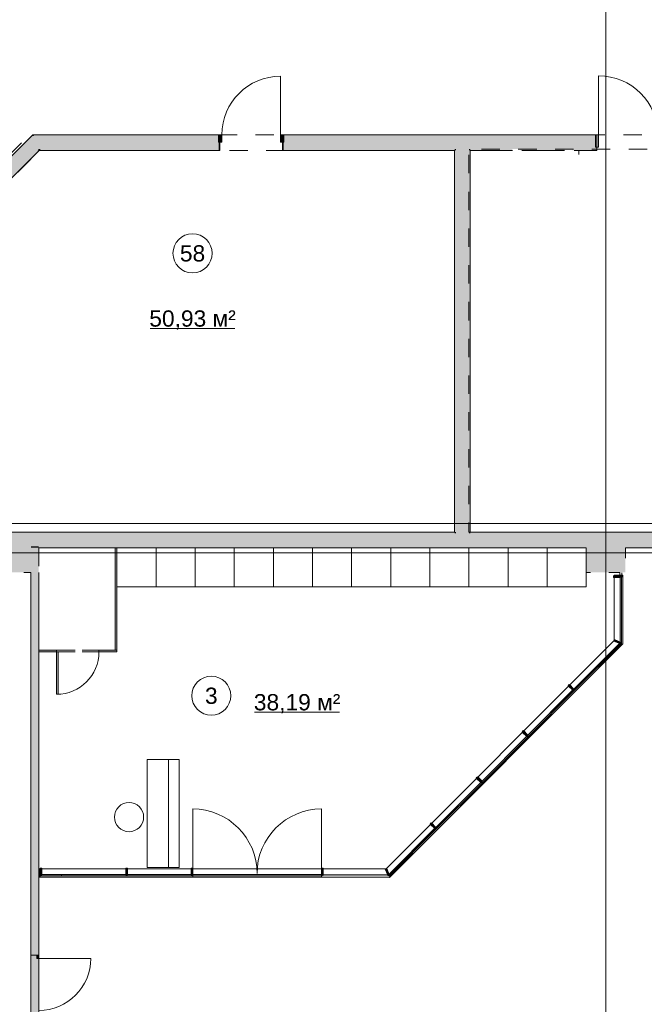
# Model space of a CAD drawing. Header units: millimetres. Extents: x -14761 to 157739, y -22400 to 107990.
# Tile 55 of 190: x 45009 to 54590, y 29070 to 44187. Entities that reach past the tile are written whole.
import ezdxf

# ---------------------------------------------------------------- set-up
doc = ezdxf.new("R2010")
doc.units = ezdxf.units.MM
doc.header["$MEASUREMENT"] = 0
for name, pattern in [('Wipeout_Contour', [1000, 0, -1000]), ('Невидимая', [391.222223, 282.222223, -109]), ('Штриховая', [564.444447, 282.222223, -282.222223])]:
    doc.linetypes.add(name, pattern=pattern)
for name, color, linetype in [('Интерьер - конструкции мебели', 7, 'Continuous'), ('Интерьер - Мебель', 7, 'Continuous'), ('Интерьер - Оборудование бань', 7, 'Continuous'), ('Конструктив - ГКЛ', 7, 'Continuous'), ('Конструктив - Колонны', 7, 'Continuous'), ('Конструктив - Навесные Стены', 7, 'Continuous'), ('Конструктив - Стены Блок 200 нов', 7, 'Continuous'), ('Элемент Модели - Зона', 7, 'Continuous'), ('Элемент Модели - Оси', 7, 'Continuous')]:
    doc.layers.add(name, color=color, linetype=linetype)
doc.styles.add('СГЕНЕРИР_СТИЛЬ_1', font='txt')

msp = doc.modelspace()

# ---------------------------------------------------------------- hatches: boundary and pattern name
at = {"layer": 'Интерьер - Мебель', "linetype": 'Continuous', "lineweight": 0, "true_color": 0x7f7f7f}
for points in [[(46500, 36080), (46475, 36080), (46475, 34505), (46500, 34505)], [(45575, 34480), (45575, 34505), (45300, 34505), (45300, 34480)], [(45575, 34480), (45575, 33830), (45600, 33830), (45600, 34480)], [(46500, 34480), (46500, 34505), (46225, 34505), (46225, 34480)]]:
    msp.add_hatch(color=8, dxfattribs=at).paths.add_polyline_path(points)
at = {"layer": 'Конструктив - ГКЛ', "linetype": 'Continuous', "lineweight": 0, "true_color": 0x000000}
msp.add_hatch(color=18, dxfattribs=at).paths.add_polyline_path([(45180, 35700), (45180, 29825), (45300, 29825), (45300, 35700)])
at = {"layer": 'Конструктив - ГКЛ', "linetype": 'Continuous', "lineweight": 0, "true_color": 0x7f7f7f}
msp.add_hatch(color=8, dxfattribs=at).paths.add_polyline_path([(45300, 29825), (45270, 29825), (45270, 29775), (45300, 29775)])
at = {"layer": 'Конструктив - Колонны', "linetype": 'Continuous', "lineweight": 0, "true_color": 0x000000}
for points in [[(44700, 36300), (44700, 36100), (45180, 36100), (45300, 36100), (45300, 36300)], [(53700, 36300), (53700, 36100), (54300, 36100), (54300, 36300)], [(44700, 36080), (45180, 36080), (45180, 36100), (44700, 36100), (44700, 36082)], [(44700, 35700), (45175, 35700), (45180, 35700), (45180, 36080), (44700, 36080)], [(45300, 36100), (45180, 36100), (45180, 36080), (45300, 36080), (45300, 36082)], [(45300, 36080), (45180, 36080), (45180, 35700), (45300, 35700), (45300, 36077)], [(53700, 36100), (53700, 36080), (54300, 36080), (54300, 36100)]]:
    msp.add_hatch(color=18, dxfattribs=at).paths.add_polyline_path(points)
at = {"layer": 'Конструктив - Навесные Стены', "linetype": 'Continuous', "lineweight": 0, "true_color": 0x000000}
msp.add_hatch(color=18, dxfattribs=at).paths.add_polyline_path([(53890, 42230), (53890, 42420), (53840, 42420), (53840, 42230)])
at = {"layer": 'Конструктив - Стены Блок 200 нов', "linetype": 'Continuous', "lineweight": 0, "true_color": 0x000000}
for points in [[(41900, 39083), (45217, 42400), (45189, 42400), (41900, 39111)], [(45217, 42400), (45017, 42200), (45300, 42200)], [(45189, 42400), (45217, 42400), (45209, 42420)], [(45237, 42420), (45209, 42420), (45217, 42400)], [(45217, 42400), (48060, 42400), (48060, 42420), (45237, 42420)], [(45500, 42400), (45217, 42400), (45300, 42200)], [(45500, 42400), (45300, 42200), (48060, 42200), (48060, 42305), (48060, 42400)], [(49060, 42400), (53840, 42400), (53840, 42420), (49060, 42420)], [(49060, 42400), (49060, 42305), (49060, 42200), (51700, 42200), (51700, 42400)], [(51700, 42200), (51900, 42200), (51900, 42400), (51700, 42400)], [(51900, 42200), (53840, 42200), (53840, 42400), (51900, 42400)], [(53860, 42180), (53860, 42420), (53840, 42420), (53840, 42200), (53840, 42180)], [(42100, 39000), (45300, 42200), (45017, 42200), (42100, 39283)], [(42120, 38992), (45309, 42180), (45280, 42180), (42120, 39020)], [(45300, 42200), (45280, 42180), (45309, 42180)], [(45329, 42200), (45300, 42200), (45309, 42180)], [(45329, 42200), (45309, 42180), (48060, 42180), (48060, 42200)], [(48060, 42180), (48080, 42180), (48080, 42305), (48060, 42305), (48060, 42200)], [(49040, 42180), (49060, 42180), (49060, 42200), (49060, 42305), (49040, 42305)], [(49060, 42200), (49060, 42180), (51680, 42180), (51680, 42200)], [(51680, 42180), (51700, 42180), (51700, 42200), (51680, 42200)], [(51680, 42180), (51680, 36320), (51700, 36320), (51700, 42180)], [(51700, 42180), (51900, 42180), (51900, 42200), (51700, 42200)], [(51900, 36320), (51900, 42180), (51700, 42180), (51700, 36320)], [(51900, 42180), (51920, 42180), (51920, 42200), (51900, 42200)], [(51920, 36320), (51920, 42180), (51900, 42180), (51900, 36320)], [(51920, 42180), (52568, 42180), (52568, 42200), (51920, 42200)], [(52688, 42180), (53368, 42180), (53368, 42200), (52688, 42200)], [(53488, 42200), (53488, 42180), (53840, 42180), (53840, 42200)], [(42120, 36300), (51680, 36300), (51680, 36320), (42120, 36320)], [(45300, 36300), (45300, 36100), (51700, 36100), (51700, 36300)], [(51680, 36300), (51700, 36300), (51700, 36320), (51680, 36320)], [(51700, 36300), (51900, 36300), (51900, 36320), (51700, 36320)], [(51700, 36100), (51900, 36100), (51900, 36300), (51700, 36300)], [(51900, 36300), (51920, 36300), (51920, 36320), (51900, 36320)], [(51900, 36100), (53700, 36100), (53700, 36300), (51900, 36300)], [(51920, 36300), (69980, 36300), (69980, 36320), (51920, 36320)], [(54300, 36300), (54300, 36100), (62700, 36100), (62700, 36300)], [(45300, 36080), (53700, 36080), (53700, 36100), (45300, 36100)], [(54300, 36080), (62700, 36080), (62700, 36100), (54300, 36100)]]:
    msp.add_hatch(color=18, dxfattribs=at).paths.add_polyline_path(points)
at = {"layer": 'Конструктив - Стены Блок 200 нов', "linetype": 'Continuous', "lineweight": 0, "true_color": 0x7f7f7f}
for points in [[(48060, 42305), (48110, 42305), (48110, 42420), (48060, 42420)], [(49060, 42420), (49010, 42420), (49010, 42305), (49060, 42305)]]:
    msp.add_hatch(color=8, dxfattribs=at).paths.add_polyline_path(points)

# ---------------------------------------------------------------- linework, layer by layer
at = {"layer": 'Интерьер - Мебель', "color": 7, "linetype": 'Continuous', "lineweight": 15}
for p, q in [((47100, 35480), (47100, 36080)), ((48300, 35480), (48300, 36080)), ((49500, 35480), (49500, 36080)), ((50700, 35480), (50700, 36080)), ((51900, 35480), (51900, 36080)), ((53100, 35480), (53100, 36080))]:
    msp.add_line(p, q, dxfattribs=at)
at = {"layer": 'Интерьер - Мебель', "color": 7, "linetype": 'Невидимая', "lineweight": 15}
for p, q in [((45575, 34505), (46225, 34505)), ((45575, 34480), (46225, 34480))]:
    msp.add_line(p, q, dxfattribs=at)
at = {"layer": 'Интерьер - Мебель', "color": 7, "linetype": 'Continuous', "lineweight": 15, "flags": 128}
for points in [[(46500, 36080), (46475, 36080), (46475, 34505), (46500, 34505)], [(46500, 35480), (47700, 35480), (47700, 36080), (46500, 36080)], [(47700, 35480), (48900, 35480), (48900, 36080), (47700, 36080)], [(48900, 35480), (50100, 35480), (50100, 36080), (48900, 36080)], [(50100, 35480), (51300, 35480), (51300, 36080), (50100, 36080)], [(51300, 35480), (52500, 35480), (52500, 36080), (51300, 36080)], [(52500, 35480), (53700, 35480), (53700, 36080), (52500, 36080)], [(45575, 34480), (45575, 34505), (45300, 34505), (45300, 34480)], [(45575, 34480), (45575, 33830), (45600, 33830), (45600, 34480)], [(46500, 34480), (46500, 34505), (46225, 34505), (46225, 34480)]]:
    msp.add_lwpolyline(points, close=True, dxfattribs=at)
at = {"layer": 'Интерьер - Мебель', "color": 7, "linetype": 'Continuous', "lineweight": 15}
msp.add_lwpolyline([(46910, 31944, -0.414214), (46686, 31720, -0.414214), (46462, 31944, -0.414214), (46686, 32169, -0.414214)], format="xyb", close=True, dxfattribs=at)
msp.add_arc((45575, 34480), 650, 270, 0, dxfattribs=at)
at = {"layer": 'Интерьер - Оборудование бань', "color": 7, "linetype": 'Continuous', "lineweight": 15}
msp.add_line((53585, 42115), (53585, 42180), dxfattribs=at)
at = {"layer": 'Конструктив - ГКЛ', "color": 7, "linetype": 'Continuous', "lineweight": 15}
for p, q in [((45270, 29825), (45180, 29825)), ((45270, 29825), (45180, 29825)), ((45300, 29825), (45270, 29825)), ((45270, 29775), (45270, 29825)), ((45270, 29825), (45300, 29825)), ((45300, 29825), (45270, 29825)), ((45300, 29825), (45270, 29825)), ((45300, 29825), (45300, 29775)), ((45300, 29775), (45270, 29775)), ((45300, 29775), (46100, 29775))]:
    msp.add_line(p, q, dxfattribs=at)
at = {"layer": 'Конструктив - ГКЛ', "color": 7, "linetype": 'Continuous', "lineweight": 15, "flags": 128}
for points in [[(45180, 35700), (45180, 27650)], [(45180, 35695), (45180, 29825)], [(45300, 29825), (45300, 35700)]]:
    msp.add_lwpolyline(points, dxfattribs=at)
at = {"layer": 'Конструктив - ГКЛ', "color": 7, "linetype": 'Continuous', "lineweight": 15}
msp.add_arc((45300, 29775), 800, 270, 0, dxfattribs=at)
at = {"layer": 'Конструктив - Колонны', "color": 7, "linetype": 'Continuous', "lineweight": 15}
for p, q in [((54000, 36080), (54000, 36380)), ((45080, 36000), (45380, 36000)), ((53920, 36000), (53620, 36000)), ((54080, 36000), (54380, 36000)), ((54000, 35920), (54000, 35620))]:
    msp.add_line(p, q, dxfattribs=at)
msp.add_point((54000, 36000), dxfattribs=at)
at = {"layer": 'Конструктив - Навесные Стены', "color": 7, "linetype": 'Continuous', "lineweight": 15}
for p, q in [((53890, 42415), (53890, 43325)), ((53890, 42420), (53840, 42420)), ((53840, 42420), (53840, 42230)), ((53890, 42420), (53890, 42230)), ((53890, 42415), (53890, 42395)), ((53890, 42395), (53890, 42415)), ((53890, 42230), (53840, 42230))]:
    msp.add_line(p, q, dxfattribs=at)
msp.add_arc((53890, 42415), 910, 0, 90, dxfattribs=at)
at = {"layer": 'Конструктив - Стены Блок 200 нов', "color": 7, "linetype": 'Continuous', "lineweight": 15}
for p, q in [((49010, 42420), (49010, 43320)), ((48060, 42420), (48060, 42400)), ((48110, 42420), (48060, 42420)), ((48060, 42420), (48060, 42305)), ((48060, 42420), (48060, 42400)), ((48060, 42420), (48060, 42400)), ((48060, 42400), (48060, 42305)), ((48060, 42400), (48060, 42305)), ((48060, 42400), (48060, 42305)), ((48110, 42305), (48110, 42420)), ((49060, 42420), (49010, 42420)), ((49010, 42420), (49010, 42305)), ((49060, 42420), (49060, 42400)), ((49060, 42305), (49060, 42420)), ((49060, 42420), (49060, 42400)), ((49060, 42420), (49060, 42400)), ((49060, 42400), (49060, 42305)), ((49060, 42400), (49060, 42305)), ((49060, 42400), (49060, 42305)), ((53860, 42420), (53860, 42180)), ((53860, 42420), (53860, 42180)), ((48060, 42305), (48110, 42305)), ((48060, 42180), (48080, 42180)), ((48060, 42180), (48080, 42180)), ((48080, 42305), (48080, 42180)), ((48080, 42305), (48080, 42180)), ((49010, 42305), (49060, 42305)), ((49040, 42305), (49040, 42180)), ((49040, 42305), (49040, 42180)), ((49060, 42180), (49040, 42180)), ((49060, 42180), (49040, 42180)), ((53840, 42180), (53860, 42180)), ((53840, 42180), (53860, 42180))]:
    msp.add_line(p, q, dxfattribs=at)
at = {"layer": 'Конструктив - Стены Блок 200 нов', "color": 7, "linetype": 'Continuous', "lineweight": 15, "flags": 128}
for points in [[(45189, 42400), (41900, 39111)], [(45209, 42420), (45189, 42400)], [(48060, 42420), (45209, 42420)], [(53840, 42420), (49060, 42420)], [(42120, 38992), (45309, 42180)], [(45309, 42180), (48060, 42180)], [(49060, 42180), (51680, 42180)], [(51680, 42180), (51680, 36320)], [(51920, 36320), (51920, 42180)], [(51920, 42180), (52568, 42180)], [(52713, 42180), (53368, 42180)], [(53513, 42180), (53840, 42180)], [(51680, 36320), (42120, 36320)], [(69980, 36320), (51920, 36320)], [(45300, 36080), (53700, 36080)], [(54300, 36080), (62700, 36080)]]:
    msp.add_lwpolyline(points, dxfattribs=at)
at = {"layer": 'Конструктив - Стены Блок 200 нов', "color": 7, "linetype": 'Continuous', "lineweight": 15}
msp.add_arc((49010, 42420), 900, 90, 180, dxfattribs=at)
at = {"layer": 'Элемент Модели - Зона', "color": 7, "linetype": 'Continuous', "lineweight": 15}
for p, q in [((47010, 39446), (48311, 39446)), ((48613, 33556), (49914, 33556))]:
    msp.add_line(p, q, dxfattribs=at)
at = {"layer": 'Элемент Модели - Зона', "color": 7, "linetype": 'Штриховая', "lineweight": 15, "flags": 128}
for points in [[(36150, 44957), (36110, 44957), (36110, 36320), (41880, 36320), (41880, 39142), (45143, 42405), (45157, 42391), (45157, 42420), (63300, 42420), (63300, 42400), (77400, 42400), (77400, 42420), (114081, 42420), (117317, 39177), (117320, 38842), (117320, 36305), (117360, 36305), (117360, 34300), (117120, 34300), (117120, 35700), (116700, 35700), (116700, 36100), (108300, 36100), (108300, 35700), (107700, 35700), (107700, 36100), (99320, 36100), (99320, 26970), (107700, 26970), (107700, 27650), (108300, 27650), (108300, 26460), (112380, 26460), (112380, 27370), (112500, 27370), (112500, 21180), (117120, 21180), (117120, 26250), (116650, 26250), (116650, 27750), (117120, 27750), (117120, 32800), (117360, 32800), (117360, 20150), (117120, 20150), (117120, 20940), (99320, 20940), (99320, 14650), (117120, 14650), (117120, 17700), (116700, 17700), (116700, 18326), (117120, 18326), (117120, 18650), (117360, 18650), (117360, 18320), (120850, 18320), (120850, 37205), (120239, 37205), (120239, 45000), (125700, 45000), (125700, 45300), (126300, 45300), (126300, 45000), (141025, 45000), (141025, 45100), (140125, 45100), (140125, 47500), (132700, 47500), (132700, 53680), (130530, 53680), (130530, 54300), (129183, 54300), (126300, 54300), (126300, 53700), (125700, 53700), (125700, 54213), (124800, 54213), (117300, 54213), (117300, 53700), (116700, 53700), (116700, 54213), (108300, 54213), (108300, 53700), (107700, 53700), (107700, 54213), (99300, 54213), (99300, 53700), (98700, 53700), (98700, 54213), (90650, 54213), (90650, 53700), (90050, 53700), (89950, 53700), (89950, 48633), (77450, 48633), (77450, 53800), (77450, 61690), (77460, 61690), (77460, 67850), (74720, 67850), (74720, 59730), (73965, 59730), (73965, 54212), (72300, 54212), (72300, 53700), (71700, 53700), (71700, 54212), (63300, 54212), (63300, 53700), (62700, 53700), (62700, 54212), (61025, 54212), (61025, 46500), (61025, 45000), (54300, 45000), (54300, 44700), (53700, 44700), (53700, 45000), (45300, 45000), (45300, 44700), (44700, 44700), (44700, 45000), (36750, 45000), (36750, 44700), (36150, 44700)], [(51680, 36320), (51680, 42180), (45310, 42180), (42120, 38990), (42120, 36320)], [(62300, 36320), (62300, 42200), (51900, 42200), (51900, 36320)], [(36110, 27663), (45180, 27663), (45180, 35700), (44700, 35700), (44700, 36080), (36750, 36080), (36750, 35700), (36150, 35700), (36150, 36080), (36110, 36080)], [(36150, 27538), (36110, 27538), (36110, 18300), (45300, 18300), (67805, 18300), (67805, 23083), (71686, 26964), (71700, 26950), (71720, 26950), (71720, 26970), (71680, 26970), (71680, 27034), (67805, 30909), (67805, 33690), (65655, 33690), (65655, 36080), (63300, 36080), (63300, 35700), (62700, 35700), (62700, 36080), (54300, 36080), (54300, 35700), (54245, 35700), (54245, 34598), (50682, 31035), (45300, 31035), (45300, 27650), (45300, 27538), (45300, 27050), (44700, 27050), (44700, 27538), (36750, 27538), (36750, 27050), (36150, 27050)], [(45300, 36080), (45300, 31067), (50663, 31067), (54217, 34621), (54217, 35700), (53700, 35700), (53700, 36080)]]:
    msp.add_lwpolyline(points, close=True, dxfattribs=at)
at = {"layer": 'Элемент Модели - Зона', "color": 7, "linetype": 'Continuous', "lineweight": 15, "flags": 128}
for points in [[(47960, 40600, 1), (47360, 40600, 1)], [(48248, 33808, 1), (47648, 33808, 1)]]:
    msp.add_lwpolyline(points, format="xyb", close=True, dxfattribs=at)
at = {"layer": 'Элемент Модели - Оси', "color": 7, "linetype": 'Continuous', "lineweight": 15}
for p, q in [((-12761, 36450), (155650, 36450)), ((-12153, 36000), (155043, 36000))]:
    msp.add_line(p, q, dxfattribs=at)

# ---------------------------------------------------------------- texts
at = {"layer": 'Элемент Модели - Зона', "color": 7, "lineweight": 15, "char_height": 250, "attachment_point": 5, "style": 'СГЕНЕРИР_СТИЛЬ_1'}
for s, insert in [('\\A1;{\\pqc;\\fArial|b0|i0|c204|p38;58}', (47660, 40598)), ('\\A1;{\\pqc;\\fArial|b0|i0|c204|p38;50,93 м²}', (47660, 39576)), ('\\A1;{\\pqc;\\fArial|b0|i0|c204|p38;3}', (47948, 33806)), ('\\A1;{\\pqc;\\fArial|b0|i0|c204|p38;38,19 м²}', (49264, 33685))]:
    msp.add_mtext(s, dxfattribs=dict(at, insert=insert))

# ---------------------------------------------------------------- next in the draw order: wipeouts: each hides what was drawn before it
at = {"color": 254, "linetype": 'Wipeout_Contour', "lineweight": 0, "ltscale": 387131.480541}
msp.add_wipeout([(54220, 35637), (54220, 34634), (54225, 34631), (54220, 34620), (54240, 34612), (54240, 35637)], dxfattribs=at).dxf.layer = 'Конструктив - Навесные Стены'
at = {"color": 254, "linetype": 'Wipeout_Contour', "lineweight": 0, "ltscale": 247533.435098}
msp.add_wipeout([(52809, 33179), (52106, 32471), (52120, 32457), (52823, 33165)], dxfattribs=at).dxf.layer = 'Конструктив - Навесные Стены'
at = {"color": 254, "linetype": 'Wipeout_Contour', "lineweight": 0, "ltscale": 219770.347759}
msp.add_wipeout([(45337, 31041), (45337, 31061), (45317, 31061), (45317, 31041)], dxfattribs=at).dxf.layer = 'Конструктив - Навесные Стены'
at = {"color": 254, "linetype": 'Wipeout_Contour', "lineweight": 0, "ltscale": 225822.60808}
msp.add_wipeout([(47649, 31041), (47649, 31061), (46649, 31061), (46649, 31041)], dxfattribs=at).dxf.layer = 'Конструктив - Навесные Стены'
at = {"color": 254, "linetype": 'Wipeout_Contour', "lineweight": 0, "ltscale": 354805.312947}
msp.add_wipeout([(49650, 31041), (50674, 31039), (50667, 31058), (50655, 31054), (50653, 31059), (49650, 31061)], dxfattribs=at).dxf.layer = 'Конструктив - Навесные Стены'

# ---------------------------------------------------------------- next in the draw order: wipeouts: each hides what was drawn before it
at = {"color": 254, "linetype": 'Wipeout_Contour', "lineweight": 0, "ltscale": 258507.147624}
msp.add_wipeout([(54260, 35633), (54240, 35633), (54240, 34612), (54260, 34604)], dxfattribs=at).dxf.layer = 'Конструктив - Навесные Стены'
at = {"color": 254, "linetype": 'Wipeout_Contour', "lineweight": 0, "ltscale": 309827.67013}
msp.add_wipeout([(52037, 32558), (52101, 32494), (52794, 33193), (52786, 33184), (52722, 33248)], dxfattribs=at).dxf.layer = 'Конструктив - Навесные Стены'
at = {"color": 254, "linetype": 'Wipeout_Contour', "lineweight": 0, "ltscale": 219738.347867}
msp.add_wipeout([(45337, 31041), (45325, 31041), (45325, 31021), (45337, 31021)], dxfattribs=at).dxf.layer = 'Конструктив - Навесные Стены'
at = {"color": 254, "linetype": 'Wipeout_Contour', "lineweight": 0, "ltscale": 225778.615423}
msp.add_wipeout([(47649, 31041), (46649, 31041), (46649, 31021), (47649, 31021)], dxfattribs=at).dxf.layer = 'Конструктив - Навесные Стены'
at = {"color": 254, "linetype": 'Wipeout_Contour', "lineweight": 0, "ltscale": 235945.023717}
msp.add_wipeout([(50674, 31039), (49650, 31041), (49650, 31021), (50683, 31019)], dxfattribs=at).dxf.layer = 'Конструктив - Навесные Стены'

# ---------------------------------------------------------------- next in the draw order: wipeouts: each hides what was drawn before it
at = {"color": 254, "linetype": 'Wipeout_Contour', "lineweight": 0, "ltscale": 322572.860506}
msp.add_wipeout([(54130, 34662), (54133, 34670), (54220, 34634), (54220, 35624), (54130, 35624)], dxfattribs=at).dxf.layer = 'Конструктив - Навесные Стены'
at = {"color": 254, "linetype": 'Wipeout_Contour', "lineweight": 0, "ltscale": 251407.984848}
msp.add_wipeout([(53515, 33887), (53501, 33901), (52794, 33193), (52809, 33179)], dxfattribs=at).dxf.layer = 'Конструктив - Навесные Стены'
at = {"color": 254, "linetype": 'Wipeout_Contour', "lineweight": 0, "ltscale": 225943.604272}
msp.add_wipeout([(46661, 31061), (47637, 31061), (47637, 31151), (46661, 31151)], dxfattribs=at).dxf.layer = 'Конструктив - Навесные Стены'
at = {"color": 254, "linetype": 'Wipeout_Contour', "lineweight": 0, "ltscale": 354052.949671}
msp.add_wipeout([(49662, 31061), (49650, 31061), (50653, 31059), (50617, 31146), (50624, 31149), (49662, 31151)], dxfattribs=at).dxf.layer = 'Конструктив - Навесные Стены'
at = {"color": 254, "linetype": 'Wipeout_Contour', "lineweight": 0, "ltscale": 220318.103375}
msp.add_wipeout([(45649, 31041), (45649, 31061), (45337, 31061), (45337, 31041)], dxfattribs=at).dxf.layer = 'Конструктив - Навесные Стены'

# ---------------------------------------------------------------- next in the draw order: linework, layer by layer
at = {"layer": 'Интерьер - конструкции мебели', "color": 7, "linetype": 'Continuous', "lineweight": 15}
for points in [[(47290, 31173), (46963, 31173), (46963, 32828), (47290, 32828)], [(47457, 31173), (47290, 31173), (47290, 32828), (47457, 32828)]]:
    msp.add_lwpolyline(points, close=True, dxfattribs=at)
at = {"layer": 'Конструктив - Навесные Стены', "color": 7, "linetype": 'Continuous', "lineweight": 15}
for p, q in [((54120, 35649), (54120, 35624)), ((54130, 35658), (54130, 35633))]:
    msp.add_line(p, q, dxfattribs=at)

# ---------------------------------------------------------------- next in the draw order: wipeouts: each hides what was drawn before it
at = {"color": 254, "linetype": 'Wipeout_Contour', "lineweight": 0, "ltscale": 259567.646108}
msp.add_wipeout([(54240, 35641), (54220, 35641), (54220, 35637), (54240, 35637)], dxfattribs=at).dxf.layer = 'Конструктив - Навесные Стены'
at = {"color": 254, "linetype": 'Wipeout_Contour', "lineweight": 0, "ltscale": 251425.756868}
msp.add_wipeout([(53515, 33887), (52809, 33179), (52823, 33165), (53529, 33873)], dxfattribs=at).dxf.layer = 'Конструктив - Навесные Стены'
at = {"color": 254, "linetype": 'Wipeout_Contour', "lineweight": 0, "ltscale": 358575.08857}
msp.add_wipeout([(50678, 31063), (50667, 31058), (50674, 31039), (51399, 31764), (51385, 31778), (50676, 31069)], dxfattribs=at).dxf.layer = 'Конструктив - Навесные Стены'
at = {"color": 254, "linetype": 'Wipeout_Contour', "lineweight": 0, "ltscale": 220273.013591}
msp.add_wipeout([(45649, 31041), (45337, 31041), (45337, 31021), (45649, 31021)], dxfattribs=at).dxf.layer = 'Конструктив - Навесные Стены'
at = {"color": 254, "linetype": 'Wipeout_Contour', "lineweight": 0, "ltscale": 229174.899837}
msp.add_wipeout([(48649, 31041), (48649, 31061), (47649, 31061), (47649, 31041)], dxfattribs=at).dxf.layer = 'Конструктив - Навесные Стены'

# ---------------------------------------------------------------- next in the draw order: hatches: boundary and pattern name
at = {"layer": 'Конструктив - Колонны', "linetype": 'Continuous', "lineweight": 0, "true_color": 0x000000}
msp.add_hatch(color=18, dxfattribs=at).paths.add_polyline_path([(53700, 35700), (53814, 35700), (53815, 35700), (54300, 35700), (54300, 36080), (53700, 36080)])
at = {"layer": 'Конструктив - Навесные Стены', "linetype": 'Continuous', "lineweight": 0, "true_color": 0x000000}
for points in [[(54120, 35649), (54120, 35624), (54220, 35624), (54220, 35649)], [(54220, 35641), (54240, 35641), (54240, 35633), (54260, 35633), (54260, 35658), (54130, 35658), (54130, 35633), (54220, 35633)]]:
    msp.add_hatch(color=18, dxfattribs=at).paths.add_polyline_path(points)

# ---------------------------------------------------------------- next in the draw order: linework, layer by layer
at = {"layer": 'Конструктив - Навесные Стены', "color": 7, "linetype": 'Continuous', "lineweight": 15}
for p, q in [((54220, 35649), (54120, 35649)), ((54220, 35624), (54120, 35624)), ((54260, 35658), (54130, 35658)), ((54220, 35633), (54130, 35633)), ((54220, 35649), (54220, 35641)), ((54240, 35641), (54220, 35641)), ((54220, 35633), (54220, 35624)), ((54240, 35641), (54240, 35633)), ((54260, 35633), (54240, 35633)), ((54260, 35658), (54260, 35633))]:
    msp.add_line(p, q, dxfattribs=at)

# ---------------------------------------------------------------- next in the draw order: wipeouts: each hides what was drawn before it
at = {"color": 254, "linetype": 'Wipeout_Contour', "lineweight": 0, "ltscale": 313721.507769}
msp.add_wipeout([(52739, 33266), (52803, 33202), (52794, 33193), (53492, 33892), (53429, 33956)], dxfattribs=at).dxf.layer = 'Конструктив - Навесные Стены'
at = {"color": 254, "linetype": 'Wipeout_Contour', "lineweight": 0, "ltscale": 239695.000164}
msp.add_wipeout([(50674, 31039), (50683, 31019), (51413, 31750), (51399, 31764)], dxfattribs=at).dxf.layer = 'Конструктив - Навесные Стены'
at = {"color": 254, "linetype": 'Wipeout_Contour', "lineweight": 0, "ltscale": 220462.864981}
msp.add_wipeout([(45350, 31061), (45649, 31061), (45649, 31151), (45350, 31151)], dxfattribs=at).dxf.layer = 'Конструктив - Навесные Стены'
at = {"color": 254, "linetype": 'Wipeout_Contour', "lineweight": 0, "ltscale": 229131.550853}
msp.add_wipeout([(48649, 31041), (47649, 31041), (47649, 31021), (48649, 31021)], dxfattribs=at).dxf.layer = 'Конструктив - Навесные Стены'

# ---------------------------------------------------------------- next in the draw order: hatches: boundary and pattern name
at = {"layer": 'Конструктив - ГКЛ', "linetype": 'Continuous', "lineweight": 0, "true_color": 0x000000}
msp.add_hatch(color=18, dxfattribs=at).paths.add_polyline_path([(45180, 35700), (45180, 27650), (45300, 27650), (45300, 35700)])
at = {"layer": 'Конструктив - Навесные Стены', "linetype": 'Continuous', "lineweight": 0, "true_color": 0x000000}
for points in [[(52732, 33273), (52715, 33255), (52786, 33184), (52803, 33202)], [(45317, 31061), (45325, 31061), (45325, 31151), (45300, 31151), (45300, 31021), (45325, 31021), (45325, 31041), (45317, 31041)], [(45350, 31161), (45325, 31161), (45325, 31061), (45350, 31061)], [(45317, 31041), (45330, 31041), (45330, 31061), (45317, 31061)]]:
    msp.add_hatch(color=18, dxfattribs=at).paths.add_polyline_path(points)

# ---------------------------------------------------------------- next in the draw order: linework, layer by layer
at = {"layer": 'Конструктив - ГКЛ', "color": 7, "linetype": 'Continuous', "lineweight": 15, "flags": 128}
msp.add_lwpolyline([(45300, 27650), (45300, 35700)], dxfattribs=at)
at = {"layer": 'Конструктив - Навесные Стены', "color": 7, "linetype": 'Continuous', "lineweight": 15}
for p, q in [((52732, 33273), (52715, 33255)), ((52732, 33273), (52803, 33202)), ((52715, 33255), (52786, 33184)), ((52803, 33202), (52786, 33184)), ((45325, 31151), (45300, 31151)), ((45300, 31151), (45300, 31021)), ((45325, 31161), (45325, 31061)), ((45350, 31161), (45325, 31161)), ((45325, 31151), (45325, 31061)), ((45350, 31161), (45350, 31061)), ((45325, 31021), (45300, 31021)), ((45317, 31061), (45317, 31041)), ((45325, 31061), (45317, 31061)), ((45325, 31041), (45317, 31041)), ((45350, 31061), (45325, 31061)), ((45325, 31041), (45325, 31021))]:
    msp.add_line(p, q, dxfattribs=at)
at = {"layer": 'Конструктив - Навесные Стены', "color": 7, "linetype": 'Continuous', "lineweight": 15, "flags": 128}
msp.add_lwpolyline([(45317, 31041), (45317, 31061), (45330, 31061), (45330, 31041)], close=True, dxfattribs=at)

# ---------------------------------------------------------------- next in the draw order: wipeouts: each hides what was drawn before it
at = {"color": 254, "linetype": 'Wipeout_Contour', "lineweight": 0, "ltscale": 383987.675668}
msp.add_wipeout([(53501, 33901), (53515, 33887), (54240, 34612), (54220, 34620), (54215, 34608), (54210, 34611)], dxfattribs=at).dxf.layer = 'Конструктив - Навесные Стены'
at = {"color": 254, "linetype": 'Wipeout_Contour', "lineweight": 0, "ltscale": 359553.077403}
msp.add_wipeout([(50632, 31152), (50640, 31156), (50676, 31069), (51385, 31778), (51376, 31770), (51312, 31833)], dxfattribs=at).dxf.layer = 'Конструктив - Навесные Стены'
at = {"color": 254, "linetype": 'Wipeout_Contour', "lineweight": 0, "ltscale": 229315.19316}
msp.add_wipeout([(47662, 31061), (48649, 31061), (48649, 31151), (47662, 31151)], dxfattribs=at).dxf.layer = 'Конструктив - Навесные Стены'
at = {"color": 254, "linetype": 'Wipeout_Contour', "lineweight": 0, "ltscale": 222492.174312}
msp.add_wipeout([(46649, 31041), (46649, 31061), (45649, 31061), (45649, 31041)], dxfattribs=at).dxf.layer = 'Конструктив - Навесные Стены'

# ---------------------------------------------------------------- next in the draw order: hatches: boundary and pattern name
at = {"layer": 'Конструктив - Навесные Стены', "linetype": 'Continuous', "lineweight": 0, "true_color": 0x000000}
for points in [[(47662, 31161), (47637, 31161), (47637, 31061), (47662, 31061)], [(50640, 31156), (50617, 31146), (50655, 31054), (50678, 31063)]]:
    msp.add_hatch(color=18, dxfattribs=at).paths.add_polyline_path(points)

# ---------------------------------------------------------------- next in the draw order: linework, layer by layer
at = {"layer": 'Конструктив - Навесные Стены', "color": 7, "linetype": 'Continuous', "lineweight": 15}
for p, q in [((47662, 31081), (47662, 32069)), ((47662, 31161), (47637, 31161)), ((47637, 31161), (47637, 31061)), ((47662, 31161), (47662, 31061)), ((50640, 31156), (50617, 31146)), ((50617, 31146), (50655, 31054)), ((50640, 31156), (50678, 31063)), ((47662, 31061), (47637, 31061)), ((47662, 31026), (47662, 31081)), ((47662, 31081), (47662, 31026)), ((50678, 31063), (50655, 31054))]:
    msp.add_line(p, q, dxfattribs=at)

# ---------------------------------------------------------------- next in the draw order: wipeouts: each hides what was drawn before it
at = {"color": 254, "linetype": 'Wipeout_Contour', "lineweight": 0, "ltscale": 255384.650703}
msp.add_wipeout([(54240, 34612), (53515, 33887), (53529, 33873), (54260, 34604)], dxfattribs=at).dxf.layer = 'Конструктив - Навесные Стены'
at = {"color": 254, "linetype": 'Wipeout_Contour', "lineweight": 0, "ltscale": 366383.020997}
msp.add_wipeout([(51385, 31778), (51399, 31764), (52106, 32471), (52092, 32486), (52083, 32477), (52083, 32477)], dxfattribs=at).dxf.layer = 'Конструктив - Навесные Стены'
at = {"color": 254, "linetype": 'Wipeout_Contour', "lineweight": 0, "ltscale": 222447.52297}
msp.add_wipeout([(46649, 31041), (45649, 31041), (45649, 31021), (46649, 31021)], dxfattribs=at).dxf.layer = 'Конструктив - Навесные Стены'
at = {"color": 254, "linetype": 'Wipeout_Contour', "lineweight": 0, "ltscale": 232547.627619}
msp.add_wipeout([(49650, 31041), (49650, 31061), (48649, 31061), (48649, 31041)], dxfattribs=at).dxf.layer = 'Конструктив - Навесные Стены'

# ---------------------------------------------------------------- next in the draw order: wipeouts: each hides what was drawn before it
at = {"color": 254, "linetype": 'Wipeout_Contour', "lineweight": 0, "ltscale": 319528.096029}
msp.add_wipeout([(53446, 33973), (53510, 33910), (54210, 34611), (54123, 34647), (54126, 34654)], dxfattribs=at).dxf.layer = 'Конструктив - Навесные Стены'
at = {"color": 254, "linetype": 'Wipeout_Contour', "lineweight": 0, "ltscale": 243643.948588}
msp.add_wipeout([(52106, 32471), (51399, 31764), (51413, 31750), (52120, 32457)], dxfattribs=at).dxf.layer = 'Конструктив - Навесные Стены'
at = {"color": 254, "linetype": 'Wipeout_Contour', "lineweight": 0, "ltscale": 222594.315613}
msp.add_wipeout([(45649, 31061), (46636, 31061), (46636, 31151), (45649, 31151)], dxfattribs=at).dxf.layer = 'Конструктив - Навесные Стены'
at = {"color": 254, "linetype": 'Wipeout_Contour', "lineweight": 0, "ltscale": 232504.883221}
msp.add_wipeout([(49650, 31041), (48649, 31041), (48649, 31021), (49650, 31021)], dxfattribs=at).dxf.layer = 'Конструктив - Навесные Стены'

# ---------------------------------------------------------------- next in the draw order: hatches: boundary and pattern name
at = {"layer": 'Конструктив - Навесные Стены', "linetype": 'Continuous', "lineweight": 0, "true_color": 0x000000}
for points in [[(54240, 34625), (54240, 35629), (54220, 35629), (54220, 34625)], [(54133, 34670), (54123, 34647), (54215, 34608), (54225, 34631)], [(53521, 33892), (54231, 34603), (54216, 34617), (53506, 33906)], [(52814, 33184), (53510, 33881), (53496, 33896), (52800, 33199)], [(53439, 33980), (53421, 33963), (53492, 33892), (53510, 33910)], [(46661, 31161), (46636, 31161), (46636, 31061), (46661, 31061)], [(45345, 31041), (45649, 31041), (45649, 31061), (45345, 31061)], [(45649, 31041), (46641, 31041), (46641, 31061), (45649, 31061)], [(46656, 31041), (47642, 31041), (47642, 31061), (46656, 31061)]]:
    msp.add_hatch(color=18, dxfattribs=at).paths.add_polyline_path(points)

# ---------------------------------------------------------------- next in the draw order: linework, layer by layer
at = {"layer": 'Конструктив - Навесные Стены', "color": 7, "linetype": 'Continuous', "lineweight": 15}
for p, q in [((54133, 34670), (54123, 34647)), ((54123, 34647), (54215, 34608)), ((54133, 34670), (54225, 34631)), ((54225, 34631), (54215, 34608)), ((53439, 33980), (53421, 33963)), ((53421, 33963), (53492, 33892)), ((53439, 33980), (53510, 33910)), ((53510, 33910), (53492, 33892)), ((46661, 31161), (46636, 31161)), ((46636, 31161), (46636, 31061)), ((46661, 31161), (46661, 31061)), ((46661, 31061), (46636, 31061))]:
    msp.add_line(p, q, dxfattribs=at)
at = {"layer": 'Конструктив - Навесные Стены', "color": 7, "linetype": 'Continuous', "lineweight": 15, "flags": 128}
for points in [[(54130, 35624), (54130, 34662)], [(54220, 34634), (54220, 35624)], [(54240, 34612), (54240, 35633)], [(54260, 35633), (54260, 34604)], [(54126, 34654), (53446, 33973)], [(53510, 33910), (54210, 34611)], [(53429, 33956), (52739, 33266)], [(46636, 31151), (45649, 31151), (45350, 31151)], [(47637, 31151), (46661, 31151)], [(45350, 31061), (45649, 31061), (46636, 31061)], [(46661, 31061), (47637, 31061)]]:
    msp.add_lwpolyline(points, dxfattribs=at)
for points in [[(54240, 34625), (54220, 34625), (54220, 35629), (54240, 35629)], [(53521, 33892), (53506, 33906), (54216, 34617), (54231, 34603)], [(52814, 33184), (52800, 33199), (53496, 33896), (53510, 33881)], [(45345, 31041), (45345, 31061), (45649, 31061), (45649, 31041)], [(45649, 31041), (45649, 31061), (46641, 31061), (46641, 31041)], [(46656, 31041), (46656, 31061), (47642, 31061), (47642, 31041)]]:
    msp.add_lwpolyline(points, close=True, dxfattribs=at)
at = {"layer": 'Элемент Модели - Оси', "color": 7, "linetype": 'Continuous', "lineweight": 15}
msp.add_line((54000, 92200), (54000, -1975), dxfattribs=at)

# ---------------------------------------------------------------- next in the draw order: wipeouts: each hides what was drawn before it
at = {"color": 254, "linetype": 'Wipeout_Contour', "lineweight": 0, "ltscale": 303992.751269}
msp.add_wipeout([(52019, 32540), (51330, 31851), (51393, 31787), (51385, 31778), (52083, 32477)], dxfattribs=at).dxf.layer = 'Конструктив - Навесные Стены'
at = {"color": 254, "linetype": 'Wipeout_Contour', "lineweight": 0, "ltscale": 291208.538008}
msp.add_wipeout([(48649, 31061), (49650, 31061), (49637, 31061), (49637, 31151), (48649, 31151)], dxfattribs=at).dxf.layer = 'Конструктив - Навесные Стены'

# ---------------------------------------------------------------- next in the draw order: hatches: boundary and pattern name
at = {"layer": 'Конструктив - Навесные Стены', "linetype": 'Continuous', "lineweight": 0, "true_color": 0x000000}
for points in [[(52111, 32477), (52803, 33174), (52789, 33188), (52097, 32491)], [(52030, 32565), (52012, 32547), (52083, 32477), (52101, 32494)], [(51404, 31770), (52101, 32466), (52086, 32480), (51390, 31784)], [(50683, 31048), (51393, 31759), (51379, 31773), (50669, 31062)], [(51323, 31858), (51305, 31840), (51376, 31770), (51393, 31787)], [(49662, 31161), (49637, 31161), (49637, 31061), (49662, 31061)], [(49657, 31041), (50662, 31039), (50662, 31059), (49657, 31061)]]:
    msp.add_hatch(color=18, dxfattribs=at).paths.add_polyline_path(points)

# ---------------------------------------------------------------- next in the draw order: linework, layer by layer
at = {"layer": 'Конструктив - Навесные Стены', "color": 7, "linetype": 'Continuous', "lineweight": 15}
for p, q in [((52030, 32565), (52012, 32547)), ((52012, 32547), (52083, 32477)), ((52030, 32565), (52101, 32494)), ((52101, 32494), (52083, 32477)), ((49637, 31081), (49637, 32069)), ((51323, 31858), (51305, 31840)), ((51305, 31840), (51376, 31770)), ((51323, 31858), (51393, 31787)), ((51393, 31787), (51376, 31770)), ((49637, 31161), (49637, 31061)), ((49637, 31161), (49662, 31161)), ((49662, 31161), (49662, 31061)), ((49637, 31026), (49637, 31081)), ((49637, 31081), (49637, 31026)), ((49637, 31061), (49662, 31061))]:
    msp.add_line(p, q, dxfattribs=at)
at = {"layer": 'Конструктив - Навесные Стены', "color": 7, "linetype": 'Continuous', "lineweight": 15, "flags": 128}
for points in [[(50674, 31039), (51399, 31764), (52106, 32471), (52809, 33179), (53515, 33887), (54240, 34612)], [(54260, 34604), (53529, 33873), (52823, 33165), (52120, 32457), (51413, 31750), (50683, 31019)], [(52101, 32494), (52794, 33193), (53492, 33892)], [(52722, 33248), (52037, 32558)], [(52019, 32540), (51330, 31851)], [(51393, 31787), (52083, 32477)], [(51312, 31833), (50632, 31152)], [(50676, 31069), (51376, 31770)], [(51399, 31764), (51385, 31778)], [(51385, 31778), (51399, 31764)], [(49637, 31151), (48649, 31151), (47662, 31151)], [(50624, 31149), (49662, 31151)], [(45325, 31041), (45337, 31041), (45649, 31041), (46649, 31041), (47649, 31041), (48649, 31041), (49650, 31041), (50674, 31039)], [(50683, 31019), (49650, 31021), (48649, 31021), (47649, 31021), (46649, 31021), (45649, 31021), (45337, 31021), (45325, 31021)], [(47662, 31061), (48649, 31061), (49637, 31061)], [(49662, 31061), (50653, 31059)]]:
    msp.add_lwpolyline(points, dxfattribs=at)
for points in [[(52111, 32477), (52097, 32491), (52789, 33188), (52803, 33174)], [(51404, 31770), (51390, 31784), (52086, 32480), (52101, 32466)], [(50683, 31048), (50669, 31062), (51379, 31773), (51393, 31759)], [(49657, 31041), (49657, 31061), (50662, 31059), (50662, 31039)]]:
    msp.add_lwpolyline(points, close=True, dxfattribs=at)
at = {"layer": 'Конструктив - Навесные Стены', "color": 7, "linetype": 'Continuous', "lineweight": 15}
for centre, start, end in [((47662, 31081), 0, 90), ((49637, 31081), 90, 180)]:
    msp.add_arc(centre, 988, start, end, dxfattribs=at)

doc.saveas('drawing.dxf')
